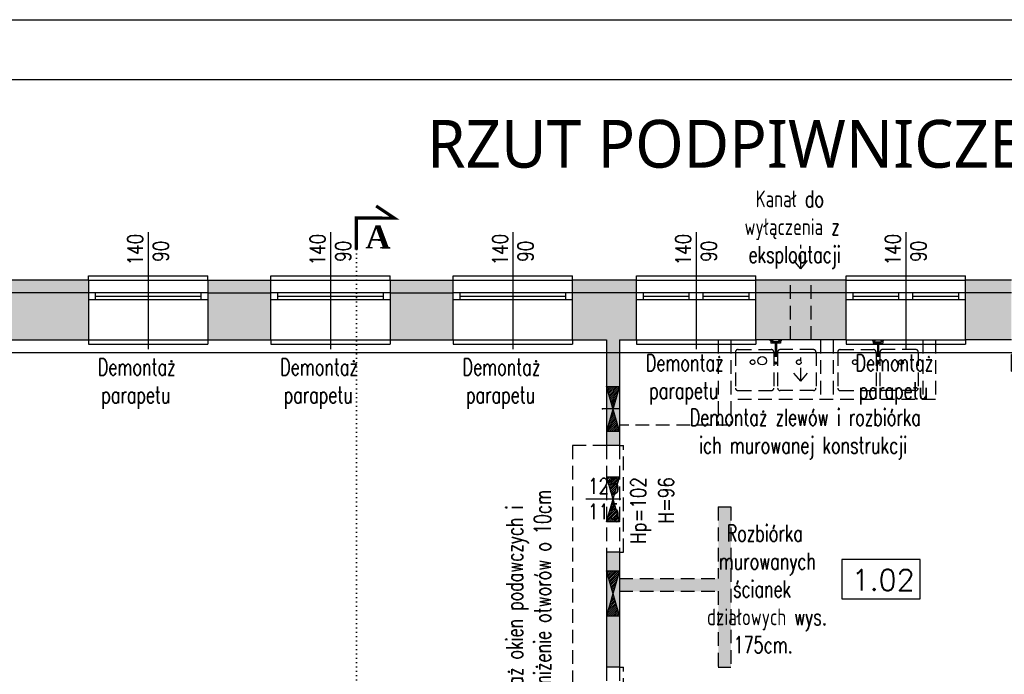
# Model space of a CAD drawing. Header units: millimetres. Extents: x 31969 to 285678, y -69766 to -1123.
# Tile 19 of 102: x 141753 to 142909, y -13256 to -12488. Entities that reach past the tile are written whole.
import ezdxf
from ezdxf.lldxf.tags import DXFTag

# ---------------------------------------------------------------- set-up
doc = ezdxf.new("R2010")
doc.units = ezdxf.units.MM
doc.linetypes.add('DOT', pattern=[0.25, 0, -0.25])
doc.linetypes.add('KRE_16_8', pattern=[24, 16, -8])
for name, color, linetype in [('a- wentylacja Łukasza 2', 118, 'Continuous'), ('a-izolacja 1', 3, 'Continuous'), ('a-opis 1', 3, 'Continuous'), ('a-opis 2', 1, 'Continuous'), ('a-opis 3', 15, 'Continuous'), ('a-opis stolarki 1', 3, 'Continuous'), ('a-przekrój 1', 3, 'Continuous'), ('a-stolarka okienna', 3, 'Continuous'), ('a-szkło', 4, 'Continuous'), ('a-szraf', 252, 'Continuous'), ('a-wyburzenia i rozbiórki', 152, 'KRE_16_8'), ('a-ściany istniejące murowane', 6, 'Continuous')]:
    doc.layers.add(name, color=color, linetype=linetype)
doc.styles.add('MAREK', font='simplex.shx')
doc.styles.add('PRZEKRÓJ2', font='l_10646.ttf')
doc.styles.add('RS01507', font='romans.shx', dxfattribs={"width": 0.7, "height": 0.15})
doc.styles.add('STYLE2', font='timesbd.ttf')
doc.styles.add('WYMIAR', font='romans.shx', dxfattribs={"width": 0.8})
tags = doc.linetypes.add('DASHED', pattern=[0.75, 0.5, -0.25]).pattern_tags.tags
tags[6:7] = [DXFTag(74, 4), DXFTag(75, 0), DXFTag(340, '0'), DXFTag(46, 1.0), DXFTag(50, 0.0), DXFTag(44, 0.0), DXFTag(45, 0.0)]
tags[4:5] = [DXFTag(74, 4), DXFTag(75, 0), DXFTag(340, '0'), DXFTag(46, 1.0), DXFTag(50, 0.0), DXFTag(44, 0.0), DXFTag(45, 0.0)]
pattern_1 = [(45, (0, -3259.5307), (-1.122532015, 1.122532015), [])]

msp = doc.modelspace()

# ---------------------------------------------------------------- hatches: boundary and pattern name
at = {"layer": 'a- wentylacja Łukasza 2'}
h = msp.add_hatch(dxfattribs=at)
h.set_pattern_fill('LINE', color=256, scale=0.5, angle=45)
h.set_pattern_definition(pattern_1)
h.paths.add_polyline_path([(142449.57, -12944.7), (142442.07, -12970.95), (142457.07, -12970.95)])
h.paths.add_polyline_path([(142457.07, -12918.45), (142442.07, -12918.45), (142449.57, -12944.7)])
h = msp.add_hatch(dxfattribs=at)
h.set_pattern_fill('LINE', color=256, scale=0.5, angle=45)
h.set_pattern_definition(pattern_1)
h.paths.add_polyline_path([(142457.07, -13024.7), (142442.07, -13024.7), (142449.57, -13050.95)])
h.paths.add_polyline_path([(142450.59, -13054.52), (142448.55, -13054.52), (142442.07, -13077.2), (142457.07, -13077.2)])
h.paths.add_polyline_path([(142449.57, -13050.95), (142448.55, -13054.52), (142450.59, -13054.52)])
h = msp.add_hatch(dxfattribs=at)
h.set_pattern_fill('LINE', color=256, scale=0.5, angle=45)
h.set_pattern_definition(pattern_1)
h.paths.add_polyline_path([(142457.07, -13134.7), (142442.07, -13134.7), (142449.57, -13160.98)])
h.paths.add_polyline_path([(142449.58, -13161), (142449.57, -13161), (142442.1, -13187.2), (142457.07, -13187.25)])
at = {"layer": 'a-szraf', "ltscale": 0.9}
h = msp.add_hatch(color=254, dxfattribs=at)
h.dxf.hatch_style = 1
h.paths.add_polyline_path([(142048.07, -12808.63), (141974.07, -12808.63), (141974.07, -12863.63), (142048.07, -12863.63)])
h.paths.add_polyline_path([(142048.07, -12793.63), (141974.07, -12793.63), (141974.07, -12808.63), (142048.07, -12808.63)])
h.paths.add_polyline_path([(141834.07, -12793.63), (141726.07, -12793.63), (141726.07, -12808.63), (141834.07, -12808.63)])
h.paths.add_polyline_path([(141834.07, -12808.63), (141726.07, -12808.63), (141726.07, -12863.63), (141834.07, -12863.63)])
h.paths.add_polyline_path([(141586.07, -12808.63), (141521.07, -12808.63), (141521.07, -12863.63), (141586.07, -12863.63)])
h.paths.add_polyline_path([(141586.07, -12793.63), (141521.07, -12793.63), (141521.07, -12808.63), (141586.07, -12808.63)])
h.paths.add_polyline_path([(141381.07, -12793.63), (141307.07, -12793.63), (141307.07, -12808.63), (141381.07, -12808.63)])
h.paths.add_polyline_path([(141381.07, -12808.63), (141307.07, -12808.63), (141307.07, -12863.63), (141381.07, -12863.63)])
h.paths.add_polyline_path([(141167.07, -12808.63), (141093.07, -12808.63), (141093.07, -12863.63), (141167.07, -12863.63)])
h.paths.add_polyline_path([(141167.07, -12793.63), (141093.07, -12793.63), (141093.07, -12808.63), (141167.07, -12808.63)])
h.paths.add_polyline_path([(140928.07, -12863.63), (140953.07, -12863.63), (140953.07, -12808.63), (140848.07, -12808.63), (140848.07, -12863.63), (140873.07, -12863.63), (140873.07, -13416.63), (140850.57, -13416.63), (140850.57, -13460.63), (140873.07, -13460.63), (140873.07, -13475.63), (140928.07, -13475.63), (140928.07, -13460.63), (140942.98, -13460.63), (140942.98, -13443.76), (141011.24, -13443.76), (141011.24, -13460.63), (141161.07, -13460.63), (141161.07, -13416.63), (141047.57, -13416.63), (141047.57, -13430.13), (141047.57, -13444.13), (141027.57, -13444.13), (141027.57, -13430.13), (141027.57, -13416.63), (140928.07, -13416.63)])
h.paths.add_polyline_path([(140953.07, -12793.63), (140848.07, -12793.63), (140848.07, -12808.63), (140953.07, -12808.63)])
h.paths.add_polyline_path([(141530.57, -13430.13), (141530.57, -13416.63), (141318.07, -13416.63), (141318.07, -13460.63), (141986.07, -13460.63), (141986.07, -13470.63), (142001.07, -13470.63), (142001.07, -13460.63), (142127.07, -13460.63), (142127.07, -13416.63), (141914.57, -13416.63), (141914.57, -13430.13), (141914.57, -13444.13), (141900.57, -13444.13), (141900.57, -13430.13), (141900.57, -13416.63), (141544.57, -13416.63), (141544.57, -13430.13), (141544.57, -13444.13), (141530.57, -13444.13)])
h.paths.add_polyline_path([(142027.07, -13634.63), (142066.06, -13634.63), (142066.06, -13619.63), (141986.07, -13619.63), (141986.07, -13762.63), (142027.07, -13762.63), (142027.07, -13691.13), (142013.57, -13691.13), (141999.57, -13691.13), (141999.57, -13677.13), (142013.57, -13677.13), (142027.07, -13677.13)])
h.paths.add_polyline_path([(141047.57, -13416.63), (141027.57, -13416.63), (141027.57, -13430.13), (141047.57, -13430.13)], flags=17)
h.paths.add_polyline_path([(141544.57, -13416.63), (141530.57, -13416.63), (141530.57, -13430.13), (141544.57, -13430.13)], flags=17)
h.paths.add_polyline_path([(141914.57, -13416.63), (141900.57, -13416.63), (141900.57, -13430.13), (141914.57, -13430.13)], flags=17)
h.paths.add_polyline_path([(142322.57, -13430.13), (142322.57, -13416.63), (142237.07, -13416.63), (142237.07, -13460.63), (142359.56, -13460.63), (142359.56, -13416.63), (142342.57, -13416.63), (142342.57, -13430.13), (142342.57, -13444.13), (142322.57, -13444.13)])
h.paths.add_polyline_path([(142342.57, -13416.63), (142322.57, -13416.63), (142322.57, -13430.13), (142342.57, -13430.13)], flags=17)
h.paths.add_polyline_path([(142027.07, -13677.13), (142013.57, -13677.13), (142013.57, -13691.13), (142027.07, -13691.13)], flags=17)
h.paths.add_polyline_path([(142085.07, -13623.53), (142066.06, -13619.63), (142066.06, -13634.63), (142085.07, -13630.72)])
h.paths.add_polyline_path([(142085.07, -13619.63), (142066.06, -13619.63), (142085.07, -13623.53)], flags=17)
h.paths.add_polyline_path([(142085.07, -13630.72), (142066.06, -13634.63), (142085.07, -13634.63)], flags=17)
h.paths.add_polyline_path([(140965.88, -13452.2), (140994.96, -13452.2), (140994.96, -13426.54), (140965.88, -13426.54)], flags=25)
h = msp.add_hatch(color=254, dxfattribs=at)
h.dxf.hatch_style = 1
h.paths.add_polyline_path([(143127.56, -13619.63), (143036.07, -13619.63), (143036.07, -13634.63), (142966.07, -13634.63), (142966.07, -13619.63), (142853.07, -13619.63), (142853.07, -13634.63), (142879.07, -13634.63), (142879.07, -13703.63), (142921.07, -13703.63), (142921.07, -13661.63), (143127.56, -13661.63)])
h.paths.add_polyline_path([(143522.33, -13445.63), (143246.07, -13445.63), (143246.07, -13460.63), (143522.33, -13460.63)])
h.paths.add_polyline_path([(143144.07, -13656.13), (143137.06, -13640.63), (143127.56, -13661.63), (143144.07, -13661.63)])
h.paths.add_polyline_path([(143127.56, -13619.63), (143127.56, -13661.63), (143137.06, -13640.63)])
h.paths.add_polyline_path([(143144.07, -13625.12), (143144.07, -13619.63), (143127.56, -13619.63), (143137.06, -13640.63)])
h.paths.add_polyline_path([(143144.07, -13625.12), (143137.06, -13640.63), (143144.07, -13656.13)])
h.paths.add_polyline_path([(143596.07, -12926), (143541.07, -12926), (143541.07, -13445.63), (143522.33, -13445.63), (143522.33, -13460.63), (143541.07, -13460.63), (143541.07, -13470.63), (143596.07, -13470.63)])
h.paths.add_polyline_path([(143611.07, -12926), (143596.07, -12926), (143596.07, -13470.63), (143611.07, -13470.63)])
h.paths.add_polyline_path([(143596.07, -12808.63), (143517.43, -12808.63), (143517.43, -12863.63), (143541.07, -12863.63), (143541.07, -12926), (143596.07, -12926)], flags=17)
h.paths.add_polyline_path([(143611.07, -12848.63), (143611.07, -12793.63), (143517.43, -12793.63), (143517.43, -12808.63), (143596.07, -12808.63), (143596.07, -12926), (143611.07, -12926)])
h.paths.add_polyline_path([(143477.43, -12808.63), (143385.35, -12808.63), (143385.35, -12863.63), (143477.43, -12863.63)])
h.paths.add_polyline_path([(143477.43, -12793.63), (143385.35, -12793.63), (143385.35, -12808.63), (143477.43, -12808.63)])
h.paths.add_polyline_path([(143508.86, -12808.63), (143486, -12808.63), (143497.43, -12828.63)])
h.paths.add_polyline_path([(143517.43, -12793.63), (143477.43, -12793.63), (143486, -12808.63), (143508.86, -12808.63)])
h.paths.add_polyline_path([(143477.43, -12793.63), (143477.43, -12808.63), (143486, -12808.63)], flags=17)
h.paths.add_polyline_path([(143517.43, -12793.63), (143508.86, -12808.63), (143517.43, -12808.63)], flags=17)
h.paths.add_polyline_path([(143517.43, -12808.63), (143508.86, -12808.63), (143497.43, -12828.63), (143517.43, -12863.63)])
h.paths.add_polyline_path([(143486, -12808.63), (143477.43, -12808.63), (143477.43, -12863.63), (143497.43, -12828.63)])
h.paths.add_polyline_path([(143497.43, -12828.63), (143477.43, -12863.63), (143497.43, -12863.63)], flags=17)
h.paths.add_polyline_path([(143497.43, -12828.63), (143497.43, -12863.63), (143517.43, -12863.63)], flags=17)
h.paths.add_polyline_path([(143036.81, -13416.63), (142838.07, -13416.63), (142838.07, -13460.63), (143036.81, -13460.63)])
h.paths.add_polyline_path([(143121.07, -13307.91), (143077.07, -13307.91), (143077.07, -13416.63), (143071.31, -13416.63), (143071.31, -13460.63), (143121.07, -13460.63)])
h.paths.add_polyline_path([(143121.07, -13260.91), (143104.58, -13260.91), (143090.58, -13260.91), (143090.58, -13246.91), (143104.58, -13246.91), (143121.07, -13246.91), (143121.07, -13180.91), (143104.58, -13180.91), (143090.58, -13180.91), (143077.07, -13180.91), (143077.07, -13307.91), (143121.07, -13307.91)])
h.paths.add_polyline_path([(143121.07, -13028.63), (143077.07, -13028.63), (143077.07, -13166.91), (143090.58, -13166.91), (143104.58, -13166.91), (143121.07, -13166.91)])
h.paths.add_polyline_path([(143121.07, -13166.91), (143104.58, -13166.91), (143104.58, -13180.91), (143121.07, -13180.91)])
h.paths.add_polyline_path([(143121.07, -13246.91), (143104.58, -13246.91), (143104.58, -13260.91), (143121.07, -13260.91)], flags=17)
h.paths.add_polyline_path([(143194.21, -12808.63), (143057.07, -12808.63), (143057.07, -12863.63), (143077.07, -12863.63), (143077.07, -12878.63), (143121.07, -12878.63), (143121.07, -12863.63), (143194.21, -12863.63)])
h.paths.add_polyline_path([(143218.21, -12808.63), (143194.21, -12808.63), (143194.21, -12863.63), (143218.21, -12863.63)])
h.paths.add_polyline_path([(143295.35, -12808.63), (143218.21, -12808.63), (143218.21, -12863.63), (143295.35, -12863.63)])
h.paths.add_polyline_path([(143295.35, -12793.63), (143218.21, -12793.63), (143218.21, -12808.63), (143295.35, -12808.63)])
h.paths.add_polyline_path([(143218.21, -12793.63), (143194.21, -12793.63), (143194.21, -12808.63), (143218.21, -12808.63)])
h.paths.add_polyline_path([(143194.21, -12793.63), (143057.07, -12793.63), (143057.07, -12808.63), (143194.21, -12808.63)])
h.paths.add_polyline_path([(143121.07, -12878.63), (143077.07, -12878.63), (143077.07, -12893.63), (143090.58, -12893.63), (143104.58, -12893.63), (143104.58, -12907.63), (143090.58, -12907.63), (143077.07, -12907.63), (143077.07, -12928.63), (143121.07, -12928.63)])
h.paths.add_polyline_path([(143090.58, -12893.63), (143077.07, -12893.63), (143077.07, -12907.63), (143090.58, -12907.63)], flags=17)
h.paths.add_polyline_path([(143090.58, -13166.91), (143077.07, -13166.91), (143077.07, -13180.91), (143090.58, -13180.91)])
h.paths.add_polyline_path([(142917.07, -12808.63), (142863.07, -12808.63), (142863.07, -12863.63), (142917.07, -12863.63)])
h.paths.add_polyline_path([(142917.07, -12793.63), (142863.07, -12793.63), (142863.07, -12808.63), (142917.07, -12808.63)])
h.paths.add_polyline_path([(142658.07, -12808.63), (142617.07, -12808.63), (142617.07, -12863.63), (142658.07, -12863.63)])
h.paths.add_polyline_path([(142658.07, -12793.63), (142617.07, -12793.63), (142617.07, -12808.63), (142658.07, -12808.63)])
h.paths.add_polyline_path([(142682.07, -12793.63), (142658.07, -12793.63), (142658.07, -12808.63), (142682.07, -12808.63)])
h.paths.add_polyline_path([(142682.07, -12808.63), (142658.07, -12808.63), (142658.07, -12863.63), (142682.07, -12863.63)])
h.paths.add_polyline_path([(142723.07, -12808.63), (142682.07, -12808.63), (142682.07, -12863.63), (142723.07, -12863.63)])
h.paths.add_polyline_path([(142723.07, -12793.63), (142682.07, -12793.63), (142682.07, -12808.63), (142723.07, -12808.63)])
h.paths.add_polyline_path([(142477.07, -12808.63), (142402.07, -12808.63), (142402.07, -12863.63), (142442.07, -12863.63), (142442.07, -12878.63), (142457.07, -12878.63), (142457.07, -12863.63), (142477.07, -12863.63)])
h.paths.add_polyline_path([(142477.07, -12793.63), (142402.07, -12793.63), (142402.07, -12808.63), (142477.07, -12808.63)])
h.paths.add_polyline_path([(142262.07, -12808.63), (142188.07, -12808.63), (142188.07, -12863.63), (142262.07, -12863.63)])
h.paths.add_polyline_path([(142262.07, -12793.63), (142188.07, -12793.63), (142188.07, -12808.63), (142262.07, -12808.63)])
h.paths.add_polyline_path([(142457.07, -12878.63), (142442.07, -12878.63), (142442.07, -12918.45), (142457.07, -12918.45)])
h.paths.add_polyline_path([(142449.57, -12944.7), (142442.07, -12944.7), (142442.07, -12970.95)])
h.paths.add_polyline_path([(142457.07, -12944.7), (142449.57, -12944.7), (142457.07, -12970.95)], flags=17)
h.paths.add_polyline_path([(142449.57, -12944.7), (142442.07, -12970.95), (142457.07, -12970.95)])
h.paths.add_polyline_path([(142442.07, -12918.45), (142442.07, -12944.7), (142449.57, -12944.7)], flags=17)
h.paths.add_polyline_path([(142457.07, -12918.45), (142442.07, -12918.45), (142449.57, -12944.7)])
h.paths.add_polyline_path([(142457.07, -12918.45), (142449.57, -12944.7), (142457.07, -12944.7)])
h.paths.add_polyline_path([(142457.07, -12970.95), (142442.07, -12970.95), (142442.07, -12987.63), (142457.07, -12987.63)])
h.paths.add_polyline_path([(142457.07, -13112.63), (142442.07, -13112.63), (142442.07, -13134.69), (142442.07, -13134.7), (142457.07, -13134.7)], flags=17)
h.paths.add_polyline_path([(142449.57, -13160.98), (142442.1, -13187.2), (142457.07, -13187.25)], flags=17)
h.paths.add_polyline_path([(142457.07, -13134.7), (142449.57, -13160.98), (142457.07, -13187.25)], flags=17)
h.paths.add_polyline_path([(142457.07, -13134.7), (142442.07, -13134.7), (142449.57, -13160.98)], flags=17)
h.paths.add_polyline_path([(142683.07, -13416.63), (142457.07, -13416.63), (142457.07, -13372.63), (142442.07, -13372.63), (142442.07, -13416.63), (142432.56, -13416.63), (142432.56, -13460.63), (142593.07, -13460.63), (142593.07, -13445.63), (142643.07, -13445.63), (142643.07, -13460.63), (142718.07, -13460.63), (142718.07, -13416.63), (142703.07, -13416.63), (142703.07, -13430.13), (142703.07, -13444.13), (142683.07, -13444.13), (142683.07, -13430.13)])
h.paths.add_polyline_path([(143058.38, -13444.13), (143055.57, -13444.13), (143055.57, -13440.55), (143054.06, -13438.63), (143036.81, -13460.63), (143071.31, -13460.63)])
h.paths.add_polyline_path([(143054.06, -13438.63), (143036.81, -13416.63), (143036.81, -13460.63)])
h.paths.add_polyline_path([(143055.57, -13416.63), (143036.81, -13416.63), (143054.06, -13438.63), (143055.57, -13436.7), (143055.57, -13430.13)])
h.paths.add_polyline_path([(143069.57, -13418.85), (143069.57, -13416.63), (143055.57, -13416.63), (143055.57, -13430.13), (143060.72, -13430.13)])
h.paths.add_polyline_path([(143069.57, -13418.85), (143060.72, -13430.13), (143069.57, -13430.13)], flags=17)
h.paths.add_polyline_path([(143071.31, -13416.63), (143069.57, -13418.85), (143069.57, -13430.13), (143069.57, -13444.13), (143058.38, -13444.13), (143071.31, -13460.63)])
h.paths.add_polyline_path([(143069.57, -13430.13), (143060.72, -13430.13), (143058.46, -13433.02), (143069.57, -13444.13)], flags=17)
h.paths.add_polyline_path([(143058.46, -13433.02), (143055.57, -13436.7), (143055.57, -13440.55), (143058.38, -13444.13), (143069.57, -13444.13)])
h.paths.add_polyline_path([(143055.57, -13440.55), (143055.57, -13444.13), (143058.38, -13444.13)], flags=17)
h.paths.add_polyline_path([(143058.46, -13433.02), (143055.57, -13430.13), (143055.57, -13436.7)])
h.paths.add_polyline_path([(143060.72, -13430.13), (143055.57, -13430.13), (143058.46, -13433.02)])
h.paths.add_polyline_path([(142703.07, -13416.63), (142683.07, -13416.63), (142683.07, -13430.13), (142703.07, -13430.13)], flags=17)
h.paths.add_polyline_path([(142396.06, -13438.63), (142359.56, -13416.63), (142359.56, -13460.63)])
h.paths.add_polyline_path([(142396.06, -13438.63), (142359.56, -13460.63), (142396.06, -13460.63)], flags=17)
h.paths.add_polyline_path([(142396.06, -13438.63), (142396.06, -13460.63), (142432.56, -13460.63)], flags=17)
h.paths.add_polyline_path([(142432.56, -13416.63), (142359.56, -13416.63), (142396.06, -13438.63)])
h.paths.add_polyline_path([(142432.56, -13416.63), (142396.06, -13438.63), (142432.56, -13460.63)])
h.paths.add_polyline_path([(142442.07, -13134.69), (142442.07, -13247.63), (142457.07, -13247.63), (142457.07, -13187.25), (142442.1, -13187.2), (142449.57, -13160.98)])
at = {"layer": 'a-wyburzenia i rozbiórki'}
h = msp.add_hatch(dxfattribs=at)
h.set_pattern_fill('AR-CONC', color=256, scale=0.05, style=0)
h.set_pattern_definition([(50, (0, 82.701), (9.10923345, -0.79695428), [0.9525, -10.4775]), (355, (0, 82.701), (-1.7621711, 9.55284226), [0.762, -8.3820292]), (100.451445, (0.759, 82.635), (7.34706235, 8.7558876), [0.80950044, -8.90451223]), (46.1842, (0, 85.241), (13.55395204, -2.1021164), [1.42875, -15.71625]), (96.635558, (1.13, 85.066), (11.8702067, 12.3713062), [1.2142512, -13.3567804]), (351.184151, (0, 85.241), (11.8702067, 12.3713062), [1.1429984, -12.5729866]), (21, (1.27, 84.606), (7.58071956, -5.1132599), [0.9525, -10.4775]), (326, (1.27, 84.606), (3.0901014, 9.2093983), [0.762, -8.382]), (71.451445, (1.902, 84.18), (10.67082096, 4.09613844), [0.80950044, -8.9044969]), (37.5, (0, 82.7014), (0.15443016, 4.22775194), [0, -8.2804, 0, -8.509, 0, -8.41375]), (7.5, (0, 82.7014), (3.34098313, 5.00902874), [0, -4.8514, 0, -8.0899, 0, -3.20675]), (327.5, (-2.832, 82.7014), (6.77952976, -0.2864372), [0, -3.175, 0, -9.906, 0, -13.1445]), (317.5, (-4.102, 82.7014), (7.40645907, 1.27132455), [0, -4.1275, 0, -6.5786, 0, -9.3345])])
h.paths.add_polyline_path([(142588.07, -13334.63), (142573.07, -13334.63), (142573.07, -13416.63), (142588.07, -13416.63)])
h.paths.add_polyline_path([(142588.07, -13059.63), (142573.07, -13059.63), (142573.07, -13143.63), (142457.07, -13143.63), (142457.07, -13158.63), (142573.07, -13158.63), (142573.07, -13247.63), (142588.07, -13247.63)])

# ---------------------------------------------------------------- linework, layer by layer
at = {"layer": 'a- wentylacja Łukasza 2'}
for p, q in [((142442.07, -12918.45), (142457.07, -12918.45)), ((142457.07, -12918.45), (142442.07, -12970.95)), ((142457.07, -12970.95), (142442.07, -12918.45)), ((142457.91, -12944.7), (142437.31, -12944.7)), ((142442.07, -12970.95), (142457.07, -12970.95)), ((142457.07, -13024.7), (142442.07, -13024.7)), ((142442.07, -13024.7), (142457.07, -13077.2)), ((142442.07, -13077.2), (142457.07, -13024.7)), ((142457.07, -13077.2), (142442.07, -13077.2)), ((142442.07, -13134.7), (142457.07, -13134.7)), ((142457.07, -13187.25), (142442.07, -13134.7)), ((142457.07, -13134.7), (142442.1, -13187.2)), ((142442.1, -13187.2), (142457.07, -13187.25))]:
    msp.add_line(p, q, dxfattribs=at)
msp.add_point((142437.31, -12944.7), dxfattribs=at)
at = {"layer": 'a-izolacja 1'}
for p, q in [((141834.07, -12808.63), (141726.07, -12808.63)), ((141974.07, -12808.63), (142048.07, -12808.63)), ((142188.07, -12808.63), (142262.07, -12808.63)), ((142477.07, -12808.63), (142402.07, -12808.63)), ((142723.07, -12808.63), (142617.07, -12808.63)), ((142917.07, -12808.63), (142863.07, -12808.63))]:
    msp.add_line(p, q, dxfattribs=at)
at = {"layer": 'a-opis 1', "linetype": 'DOT', "ltscale": 20}
msp.add_line((142148.48, -12757.74), (142148.5, -13754.33), dxfattribs=at)
at = {"layer": 'a-opis 2', "ltscale": 2}
for points in [[(144061.38, -15458.17), (139861.38, -15458.17), (139861.38, -12488.17), (144061.38, -12488.17)], [(140111.38, -12558.17), (143991.38, -12558.17), (143991.38, -15388.17), (140111.38, -15388.17)]]:
    msp.add_lwpolyline(points, close=True, dxfattribs=at)
at = {"layer": 'a-opis 2', "const_width": 3.74}
msp.add_lwpolyline([(142148.48, -12757.74), (142148.5, -12720.85), (142193.01, -12720.88), (142171.65, -12706.64)], dxfattribs=at)
at = {"layer": 'a-opis 3'}
msp.add_lwpolyline([(142810.05, -13121.26), (142718.14, -13121.26), (142718.14, -13167.49), (142810.05, -13167.49)], close=True, dxfattribs=at)
at = {"layer": 'a-opis stolarki 1'}
for p, q in [((141904.07, -12737.42), (141904.07, -12874.54)), ((142118.07, -12737.42), (142118.07, -12874.54)), ((142332.07, -12737.42), (142332.07, -12874.54)), ((142547.07, -12737.42), (142547.07, -12874.54)), ((142793.07, -12737.42), (142793.07, -12874.54)), ((142417.73, -13050.13), (142458.77, -13050.13))]:
    msp.add_line(p, q, dxfattribs=at)
at = {"layer": 'a-przekrój 1', "ltscale": 100}
msp.add_circle((142624.64, -12888.14), 5, dxfattribs=at)
at = {"layer": 'a-stolarka okienna', "ltscale": 40}
for p, q in [((141834.07, -12793.63), (141834.07, -12788.63)), ((141834.07, -12788.63), (141974.07, -12788.63)), ((141974.07, -12793.63), (141974.07, -12788.63)), ((142048.07, -12793.63), (142048.07, -12788.63)), ((142048.07, -12788.63), (142188.07, -12788.63)), ((142188.07, -12793.63), (142188.07, -12788.63)), ((142262.07, -12793.63), (142262.07, -12788.63)), ((142262.07, -12788.63), (142402.07, -12788.63)), ((142402.07, -12793.63), (142402.07, -12788.63)), ((142477.07, -12793.63), (142477.07, -12788.63)), ((142477.07, -12788.63), (142617.07, -12788.63)), ((142617.07, -12793.63), (142617.07, -12788.63)), ((142723.07, -12793.63), (142723.07, -12788.63)), ((142723.07, -12788.63), (142863.07, -12788.63)), ((142863.07, -12793.63), (142863.07, -12788.63)), ((141834.07, -12863.63), (141834.07, -12868.63)), ((141834.07, -12868.63), (141974.07, -12868.63)), ((141974.07, -12863.63), (141974.07, -12868.63)), ((142048.07, -12863.63), (142048.07, -12868.63)), ((142048.07, -12868.63), (142188.07, -12868.63)), ((142188.07, -12863.63), (142188.07, -12868.63)), ((142262.07, -12863.63), (142262.07, -12868.63)), ((142262.07, -12868.63), (142402.07, -12868.63)), ((142402.07, -12863.63), (142402.07, -12868.63)), ((142477.07, -12863.63), (142477.07, -12868.63)), ((142477.07, -12868.63), (142617.07, -12868.63)), ((142617.07, -12863.63), (142617.07, -12868.63)), ((142723.07, -12863.63), (142723.07, -12868.63)), ((142723.07, -12868.63), (142863.07, -12868.63)), ((142863.07, -12863.63), (142863.07, -12868.63))]:
    msp.add_line(p, q, dxfattribs=at)
at = {"layer": 'a-stolarka okienna', "linetype": 'DASHED', "lineweight": 25, "ltscale": 20}
for p, q in [((141834.07, -12793.63), (141974.07, -12793.63)), ((142048.07, -12793.63), (142188.07, -12793.63)), ((142262.07, -12793.63), (142402.07, -12793.63)), ((142477.07, -12793.63), (142617.07, -12793.63)), ((142723.07, -12793.63), (142863.07, -12793.63)), ((141834.07, -12863.63), (141974.07, -12863.63)), ((142048.07, -12863.63), (142188.07, -12863.63)), ((142262.07, -12863.63), (142402.07, -12863.63)), ((142477.07, -12863.63), (142617.07, -12863.63)), ((142723.07, -12863.63), (142863.07, -12863.63))]:
    msp.add_line(p, q, dxfattribs=at)
at = {"layer": 'a-stolarka okienna'}
for p, q in [((141974.07, -12808.63), (141834.07, -12808.63)), ((141842.3, -12816.63), (141842.3, -12808.63)), ((141966.3, -12816.63), (141966.3, -12808.63)), ((142188.07, -12808.63), (142048.07, -12808.63)), ((142056.3, -12816.63), (142056.3, -12808.63)), ((142180.3, -12816.63), (142180.3, -12808.63)), ((142402.07, -12808.63), (142262.07, -12808.63)), ((142270.3, -12816.63), (142270.3, -12808.63)), ((142394.3, -12816.63), (142394.3, -12808.63)), ((142617.07, -12808.63), (142477.07, -12808.63)), ((142485.3, -12816.63), (142485.3, -12808.63)), ((142538.85, -12816.63), (142538.85, -12808.63)), ((142555.3, -12816.63), (142555.3, -12808.63)), ((142609.3, -12816.63), (142609.3, -12808.63)), ((142863.07, -12808.63), (142723.07, -12808.63)), ((142731.3, -12816.63), (142731.3, -12808.63)), ((142784.85, -12816.63), (142784.85, -12808.63)), ((142801.3, -12816.63), (142801.3, -12808.63)), ((142855.3, -12816.63), (142855.3, -12808.63)), ((141974.07, -12816.63), (141834.3, -12816.63)), ((142188.07, -12816.63), (142048.3, -12816.63)), ((142402.07, -12816.63), (142262.3, -12816.63)), ((142617.07, -12816.63), (142477.3, -12816.63)), ((142863.07, -12816.63), (142723.3, -12816.63))]:
    msp.add_line(p, q, dxfattribs=at)
at = {"layer": 'a-stolarka okienna', "linetype": 'DASHED', "lineweight": 25, "ltscale": 40}
msp.add_line((140928.07, -12878.63), (143121.07, -12878.63), dxfattribs=at)
at = {"layer": 'a-szkło', "ltscale": 2}
for p, q in [((141842.3, -12812.63), (141966.3, -12812.63)), ((142056.3, -12812.63), (142180.3, -12812.63)), ((142270.3, -12812.63), (142394.3, -12812.63)), ((142485.3, -12812.63), (142538.85, -12812.63)), ((142555.3, -12812.63), (142609.3, -12812.63)), ((142731.3, -12812.63), (142784.85, -12812.63)), ((142801.3, -12812.63), (142855.3, -12812.63))]:
    msp.add_line(p, q, dxfattribs=at)
at = {"layer": 'a-wyburzenia i rozbiórki'}
for p, q in [((142669.9, -12780.5), (142669.9, -12752.38)), ((142669.9, -12780.5), (142661.75, -12770.75)), ((142669.9, -12780.5), (142678.04, -12770.75)), ((142658.07, -12863.63), (142658.07, -12793.63)), ((142682.07, -12863.63), (142682.07, -12793.63)), ((142573.07, -12863.63), (142573.07, -12963.63)), ((142588.07, -12863.63), (142588.07, -12963.63)), ((142634.93, -12864.81), (142634.93, -12867.45)), ((142646.29, -12867.45), (142634.93, -12867.45)), ((142636.29, -12864.81), (142636.29, -12866.09)), ((142644.93, -12866.09), (142636.29, -12866.09)), ((142639.93, -12867.45), (142639.93, -12890.28)), ((142641.29, -12867.45), (142641.29, -12890.28)), ((142644.93, -12864.81), (142644.93, -12866.09)), ((142646.29, -12864.81), (142646.29, -12867.45)), ((142693.07, -12863.63), (142693.07, -12933.63)), ((142708.07, -12863.63), (142708.07, -12933.63)), ((142754.85, -12864.81), (142754.85, -12867.45)), ((142754.85, -12867.45), (142766.21, -12867.45)), ((142756.21, -12864.81), (142756.21, -12866.09)), ((142756.21, -12866.09), (142764.85, -12866.09)), ((142759.85, -12867.45), (142759.85, -12890.28)), ((142761.21, -12867.45), (142761.21, -12890.28)), ((142764.85, -12864.81), (142764.85, -12866.09)), ((142766.21, -12864.81), (142766.21, -12867.45)), ((142813.07, -12863.63), (142813.07, -12933.63)), ((142828.07, -12863.63), (142828.07, -12933.63)), ((142593.32, -12878.07), (142593.32, -12920.16)), ((142596.32, -12875.07), (142635.32, -12875.07)), ((142638.32, -12878.07), (142638.32, -12920.16)), ((142642.83, -12878.07), (142642.83, -12920.16)), ((142684.83, -12875.07), (142645.83, -12875.07)), ((142687.83, -12878.07), (142687.83, -12920.16)), ((142713.32, -12878.07), (142713.32, -12920.16)), ((142716.32, -12875.07), (142755.32, -12875.07)), ((142758.32, -12878.07), (142758.32, -12920.16)), ((142762.83, -12878.07), (142762.83, -12920.16)), ((142804.83, -12875.07), (142765.83, -12875.07)), ((142807.83, -12878.07), (142807.83, -12920.16)), ((142639.61, -12890.28), (142639.61, -12890.99)), ((142641.61, -12890.28), (142641.61, -12890.99)), ((142669.9, -12912.33), (142669.9, -12884.21)), ((142759.53, -12890.28), (142759.53, -12890.99)), ((142761.53, -12890.28), (142761.53, -12890.99)), ((142669.9, -12912.33), (142661.75, -12902.58)), ((142669.9, -12912.33), (142678.04, -12902.58)), ((142596.32, -12923.16), (142635.32, -12923.16)), ((142684.83, -12923.16), (142645.83, -12923.16)), ((142716.32, -12923.16), (142755.32, -12923.16)), ((142804.83, -12923.16), (142765.83, -12923.16)), ((142828.07, -12933.63), (142588.07, -12933.63)), ((142588.07, -12963.63), (142457.07, -12963.63)), ((142442.07, -12987.63), (142402.07, -12987.63)), ((142402.07, -12987.63), (142402.07, -13372.63)), ((142442.07, -12987.63), (142442.07, -13112.63)), ((142457.07, -12987.63), (142462.07, -12987.63)), ((142457.07, -12987.63), (142457.07, -13112.63)), ((142462.07, -13112.63), (142462.07, -12987.63)), ((142573.07, -13059.63), (142573.07, -13143.63)), ((142573.07, -13059.63), (142588.07, -13059.63)), ((142588.07, -13059.63), (142588.07, -13247.63)), ((142457.07, -13112.63), (142462.07, -13112.63)), ((142457.07, -13143.63), (142573.07, -13143.63)), ((142457.07, -13158.63), (142573.07, -13158.63)), ((142573.07, -13158.63), (142573.07, -13247.63)), ((142442.07, -13247.63), (142442.07, -13372.63)), ((142457.07, -13247.63), (142462.07, -13247.63)), ((142457.07, -13247.63), (142457.07, -13372.63)), ((142462.07, -13372.63), (142462.07, -13247.63)), ((142573.07, -13247.63), (142588.07, -13247.63))]:
    msp.add_line(p, q, dxfattribs=at)
for points in [[(142641.29, -12889.6, -0.0091413), (142641.32, -12889.62, -0.1007965), (142641.54, -12889.93, -0.104546), (142641.61, -12890.28, -0.104546), (142641.54, -12890.64, -0.1007965), (142641.32, -12890.95, -0.0959107), (142641, -12891.15, -0.0927204), (142640.61, -12891.22, -0.0927204), (142640.23, -12891.15, -0.0959107), (142639.9, -12890.95, -0.1007965), (142639.69, -12890.64, -0.104546), (142639.61, -12890.28, -0.104546), (142639.69, -12889.93, -0.1007965), (142639.9, -12889.62, -0.0091413), (142639.93, -12889.6, -0.0927204)], [(142641.61, -12890.99, -0.104546), (142641.54, -12891.34, -0.1007965), (142641.32, -12891.65, -0.0959107), (142641, -12891.85, -0.0927204), (142640.61, -12891.92, -0.0927204), (142640.23, -12891.85, -0.0959107), (142639.9, -12891.65, -0.1007965), (142639.69, -12891.34, -0.104546), (142639.61, -12890.99, -0.104546)], [(142641.29, -12890.28, -0.104546), (142641.24, -12890.51, -0.1007965), (142641.1, -12890.71, -0.0959107), (142640.88, -12890.85, -0.0927204), (142640.61, -12890.9, -0.0927204), (142640.34, -12890.85, -0.0959107), (142640.12, -12890.71, -0.1007965), (142639.98, -12890.51, -0.104546), (142639.93, -12890.28, -0.104546)], [(142759.85, -12889.6, 0.0091413), (142759.83, -12889.62, 0.1007965), (142759.61, -12889.93, 0.104546), (142759.53, -12890.28, 0.104546), (142759.61, -12890.64, 0.1007965), (142759.83, -12890.95, 0.0959107), (142760.15, -12891.15, 0.0927204), (142760.53, -12891.22, 0.0927204), (142760.92, -12891.15, 0.0959107), (142761.24, -12890.95, 0.1007965), (142761.46, -12890.64, 0.104546), (142761.53, -12890.28, 0.104546), (142761.46, -12889.93, 0.1007965), (142761.24, -12889.62, 0.0091413), (142761.21, -12889.6, 0.0927204)], [(142759.53, -12890.99, 0.104546), (142759.61, -12891.34, 0.1007965), (142759.83, -12891.65, 0.0959107), (142760.15, -12891.85, 0.0927204), (142760.53, -12891.92, 0.0927204), (142760.92, -12891.85, 0.0959107), (142761.24, -12891.65, 0.1007965), (142761.46, -12891.34, 0.104546), (142761.53, -12890.99, 0.104546)], [(142759.85, -12890.28, 0.104546), (142759.9, -12890.51, 0.1007965), (142760.04, -12890.71, 0.0959107), (142760.26, -12890.85, 0.0927204), (142760.53, -12890.9, 0.0927204), (142760.8, -12890.85, 0.0959107), (142761.02, -12890.71, 0.1007965), (142761.16, -12890.51, 0.104546), (142761.21, -12890.28, 0.104546)]]:
    msp.add_lwpolyline(points, format="xyb", dxfattribs=at)
for centre in [(142613.46, -12889.82), (142667.68, -12889.82), (142733.46, -12889.82), (142787.68, -12889.82)]:
    msp.add_circle(centre, 2.7, dxfattribs=at)
for centre, radius, start, end in [((142635.61, -12862.41), 2.5, 218.2213, 321.7787), ((142645.61, -12862.41), 2.5, 218.2213, 321.7787), ((142755.53, -12862.41), 2.5, 218.2213, 321.7787), ((142765.53, -12862.41), 2.5, 218.2213, 321.7787), ((142596.32, -12878.07), 3, 90, 180), ((142635.32, -12878.07), 3, 0, 90), ((142645.83, -12878.07), 3, 90, 180), ((142684.83, -12878.07), 3, 0, 90), ((142716.32, -12878.07), 3, 90, 180), ((142755.32, -12878.07), 3, 0, 90), ((142765.83, -12878.07), 3, 90, 180), ((142804.83, -12878.07), 3, 0, 90), ((142596.32, -12920.16), 3, 180, 270), ((142635.32, -12920.16), 3, 270, 0), ((142645.83, -12920.16), 3, 180, 270), ((142684.83, -12920.16), 3, 270, 0), ((142716.32, -12920.16), 3, 180, 270), ((142755.32, -12920.16), 3, 270, 0), ((142765.83, -12920.16), 3, 180, 270), ((142804.83, -12920.16), 3, 270, 0)]:
    msp.add_arc(centre, radius, start, end, dxfattribs=at)
at = {"layer": 'a-ściany istniejące murowane'}
for p, q in [((141834.07, -12793.63), (141726.07, -12793.63)), ((141834.07, -12793.63), (141834.07, -12863.63)), ((141974.07, -12793.63), (141974.07, -12863.63)), ((141974.07, -12793.63), (142048.07, -12793.63)), ((142048.07, -12863.63), (142048.07, -12793.63)), ((142188.07, -12793.63), (142188.07, -12863.63)), ((142188.07, -12793.63), (142262.07, -12793.63)), ((142262.07, -12863.63), (142262.07, -12793.63)), ((142402.07, -12863.63), (142402.07, -12793.63)), ((142477.07, -12793.63), (142402.07, -12793.63)), ((142477.07, -12863.63), (142477.07, -12793.63)), ((142617.07, -12863.63), (142617.07, -12793.63)), ((142723.07, -12793.63), (142617.07, -12793.63)), ((142723.07, -12863.63), (142723.07, -12793.63)), ((142863.07, -12863.63), (142863.07, -12793.63)), ((142917.07, -12793.63), (142863.07, -12793.63)), ((141726.07, -12863.63), (141834.07, -12863.63)), ((141974.07, -12863.63), (142048.07, -12863.63)), ((142188.07, -12863.63), (142262.07, -12863.63)), ((142402.07, -12863.63), (142442.07, -12863.63)), ((142442.07, -12863.63), (142442.07, -12987.63)), ((142457.07, -12863.63), (142457.07, -12987.63)), ((142457.07, -12863.63), (142477.07, -12863.63)), ((142723.07, -12863.63), (142617.07, -12863.63)), ((142917.07, -12863.63), (142863.07, -12863.63)), ((142457.07, -12987.63), (142442.07, -12987.63)), ((142442.07, -13112.63), (142442.07, -13247.63)), ((142457.07, -13112.63), (142442.07, -13112.63)), ((142457.07, -13112.63), (142457.07, -13247.63)), ((142457.07, -13247.63), (142442.07, -13247.63))]:
    msp.add_line(p, q, dxfattribs=at)

# ---------------------------------------------------------------- texts
at = {"layer": 'a-opis 2', "ltscale": 2, "style": 'PRZEKRÓJ2'}
msp.add_text('RZUT PODPIWNICZENIA', height=56.0756, dxfattribs=at).set_placement((142231.21, -12661.76))
at = {"layer": 'a-opis 2', "style": 'STYLE2', "text_generation_flag": 6}
msp.add_text('A', height=26.96, rotation=179.93136, dxfattribs=at).set_placement((142159.09, -12756.51))
at = {"layer": 'a-opis 2', "ltscale": 40, "char_height": 19.613, "attachment_point": 7, "style": 'RS01507'}
for s, width, insert in [('{\\W1.42022; }Kanał do \\P{\\W0.453558; }wyłączenia z \\P{\\W0.803558; }eksploatacji', 147.8908, (142597.86, -12780.03)), ('{\\W0.608745; }Demontaż zlewów i rozbiórka \\P{\\W1.42541; }ich murowanej konstrukcji', 329.8414, (142531.51, -13003.57)), ('{\\W2.25618; }Rozbiórka \\P{\\W1.55618; }murowanych \\P{\\W2.80618; }ścianek \\P{\\W0.539522; }działowych wys. \\P{\\W2.85618; }175cm.', 182.6436, (142552.7, -13231.12)), ('{\\W0.658276; }Demontaż studni \\P{\\W1.5416; }kanalizacyjnej', 197.7622, (142534.75, -13325.86))]:
    msp.add_mtext_dynamic_manual_height_columns(s, width=width, gutter_width=12.5, heights=[0], dxfattribs=dict(at, insert=insert))
at = {"layer": 'a-opis 2', "ltscale": 40, "char_height": 19.613, "width": 168.9019, "attachment_point": 7, "style": 'RS01507'}
for insert in [(141820.45, -12944.56), (142034.45, -12944.56), (142248.45, -12944.56), (142463.45, -12939.56), (142709.45, -12939.56), (142890.33, -12939.56)]:
    msp.add_mtext('{\\W1.8392; }Demontaż \\P{\\W2.1392; }parapetu', dxfattribs=dict(at, insert=insert))
at = {"layer": 'a-opis 2', "ltscale": 40, "insert": (142382.63, -13354.09), "char_height": 19.613, "attachment_point": 7, "rotation": 90, "style": 'RS01507'}
msp.add_mtext_dynamic_manual_height_columns('{\\W1.10504; }Demontaż okien podawczych i \\P{\\W0.188378; }blatu, obniżenie otworów o 10cm ', width=361.077, gutter_width=12.5, heights=[0], dxfattribs=at)
at = {"layer": 'a-opis 3', "style": 'MAREK'}
msp.add_text('1.02', height=24.659, dxfattribs=at).set_placement((142729.61, -13157.79))
at = {"layer": 'a-opis stolarki 1', "char_height": 18, "width": 35.8438, "rotation": 90, "style": 'WYMIAR'}
for s, insert, attachment_point in [('{\\W0.995659; }\\P 140\\P{\\W0.34804; }90', (141928.05, -12776.41), 7), ('{\\W0.995659; }\\P 140\\P{\\W0.34804; }90', (142142.05, -12776.41), 7), ('{\\W0.995659; }\\P 140\\P{\\W0.34804; }90', (142356.05, -12776.41), 7), ('{\\W0.995659; }\\P 140\\P{\\W0.34804; }90', (142571.05, -12776.41), 7), ('{\\W0.995659; }\\P 140\\P{\\W0.34804; }90', (142817.05, -12776.41), 7), ('Hp=102', (142494.31, -13024.75), 9), ('H=96', (142520.84, -13024.75), 9)]:
    msp.add_mtext(s, dxfattribs=dict(at, insert=insert, attachment_point=attachment_point))
at = {"layer": 'a-opis stolarki 1', "insert": (142420.3, -13074.11), "char_height": 18, "width": 35.8438, "attachment_point": 7, "style": 'WYMIAR'}
msp.add_mtext('{\\W0.995659; }\\P 125\\P 115', dxfattribs=at)

doc.saveas('drawing.dxf')
